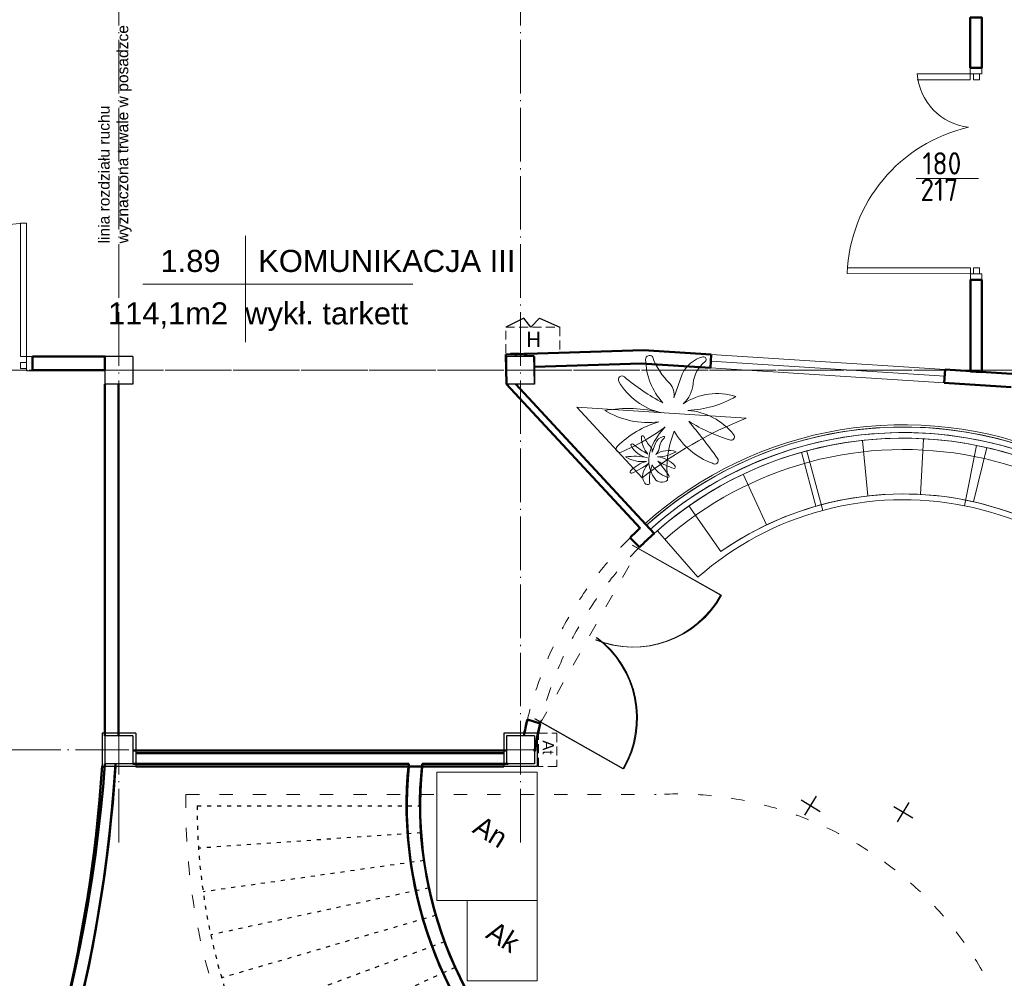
# Model space of a CAD drawing. Header units: millimetres. Extents: x -642 to 14033, y 1994 to 13520.
# Tile 21 of 72: x 5084 to 5967, y 5833 to 6692. Entities that reach past the tile are written whole.
import ezdxf

# ---------------------------------------------------------------- set-up
doc = ezdxf.new("R2010")
doc.units = ezdxf.units.MM
for name, pattern in [('ACAD_ISO03W100', [30, 12, -18]), ('ACAD_ISO04W100', [30.5, 24, -3, 0.5, -3]), ('KRESKOWA_X2', [12, 8, -4])]:
    doc.linetypes.add(name, pattern=pattern)
for name, color, linetype, lineweight in [('drzwi', 140, 'Continuous', 13), ('meble2', 200, 'Continuous', 13), ('okno widok', 8, 'Continuous', 15), ('opisy drzwi', 40, 'Continuous', 13), ('opisy pom', 3, 'Continuous', 18), ('schody', 21, 'Continuous', 25), ('symetria', 7, 'ACAD_ISO04W100', 9), ('słupy', 2, 'Continuous', 30), ('ściana', 4, 'Continuous', 50)]:
    doc.layers.add(name, color=color, linetype=linetype, lineweight=lineweight)
doc.styles.add('ISO', font='isocp.shx')
doc.styles.add('SYSTEM', font='TXT')

msp = doc.modelspace()

# ---------------------------------------------------------------- linework, layer by layer
for p, q in [((5784.56, 5992.59), (5801.7, 5982.29)), ((5784.56, 5992.59), (5801.7, 5982.29)), ((5784.56, 5992.59), (5801.7, 5982.29)), ((5787.98, 5978.87), (5798.28, 5996.01)), ((5787.98, 5978.87), (5798.28, 5996.01)), ((5787.98, 5978.87), (5798.28, 5996.01)), ((5867.6, 5986.82), (5884.75, 5976.52)), ((5867.6, 5986.82), (5884.75, 5976.52)), ((5867.6, 5986.82), (5884.75, 5976.52)), ((5871.03, 5973.1), (5881.33, 5990.24)), ((5871.03, 5973.1), (5881.33, 5990.24)), ((5871.03, 5973.1), (5881.33, 5990.24))]:
    msp.add_line(p, q)
for points in [[(5542.26, 6416.08), (5536, 6424.22), (5519.8, 6416.08)], [(5542.26, 6416.08), (5550.04, 6424.22), (5568.18, 6416.08)]]:
    msp.add_lwpolyline(points)
msp.add_point((5793.13, 5987.44))
msp.add_point((5793.13, 5987.44))
msp.add_point((5793.13, 5987.44))
msp.add_point((5793.13, 5987.44))
msp.add_point((5793.13, 5987.44))
msp.add_point((5793.13, 5987.44))
at = {"layer": 'drzwi'}
for p, q in [((5712.43, 6176.15), (5633.1, 6220.74)), ((5712.43, 6176.15), (5633.1, 6220.74)), ((5713.34, 6176.04), (5634.01, 6220.63)), ((5624.67, 6020.47), (5545.45, 6065.26)), ((5624.67, 6020.47), (5545.45, 6065.26)), ((5625.58, 6020.36), (5546.36, 6065.15))]:
    msp.add_line(p, q, dxfattribs=at)
for points in [[(5936.2, 6643.06, 0), (5936.2, 6648.44, 0), (5946.56, 6648.44, 0), (5946.56, 6643.06, 0), (5936.2, 6643.06, 0)], [(5936.2, 6643.06, 0), (5936.2, 6648.44, 0), (5946.56, 6648.44, 0), (5946.56, 6643.06, 0), (5936.2, 6643.06, 0)], [(5936.2, 6643.06, 0), (5936.2, 6637.68, 0), (5888.67, 6637.67, 0)], [(5888.67, 6643.05, 0), (5936.2, 6643.06, 0)], [(5936.2, 6643.06, 0), (5936.2, 6637.68, 0), (5888.67, 6637.67, 0)], [(5888.67, 6643.05, 0), (5936.2, 6643.06, 0)], [(5944.41, 6643.06, 0), (5944.41, 6637.68, 0), (5939.03, 6637.68, 0), (5939.03, 6643.06, 0), (5944.41, 6643.06, 0)], [(5944.41, 6643.06, 0), (5944.41, 6637.68, 0), (5939.03, 6637.68, 0), (5939.03, 6643.06, 0), (5944.41, 6643.06, 0)], [(5090.21, 6389.95, 0), (5084.79, 6389.95, 0), (5084.79, 6509.12, 0), (5090.21, 6509.12, 0), (5090.21, 6389.95, 0)], [(5936.23, 6463.85, 0), (5936.23, 6469.23, 0), (5826.78, 6469.11, 0)], [(5936.23, 6463.85, 0), (5936.23, 6469.23, 0), (5826.78, 6469.11, 0)], [(5944.44, 6463.85, 0), (5944.44, 6469.24, 0), (5939.06, 6469.23, 0), (5939.06, 6463.85, 0), (5944.44, 6463.85, 0)], [(5944.44, 6463.85, 0), (5944.44, 6469.24, 0), (5939.06, 6469.23, 0), (5939.06, 6463.85, 0), (5944.44, 6463.85, 0)], [(5825.69, 6464.2, 0), (5936.23, 6463.85, 0)], [(5825.69, 6464.2, 0), (5936.23, 6463.85, 0)], [(5936.23, 6463.85, 0), (5936.23, 6458.47, 0), (5946.6, 6458.47, 0), (5946.6, 6463.85, 0), (5936.23, 6463.85, 0)], [(5936.23, 6463.85, 0), (5936.23, 6458.47, 0), (5946.6, 6458.47, 0), (5946.6, 6463.85, 0), (5936.23, 6463.85, 0)], [(5090.21, 6376.95, 0), (5095.63, 6376.95, 0), (5095.63, 6389.95, 0), (5090.21, 6389.95, 0), (5090.21, 6376.95, 0)], [(5090.21, 6376.95, 0), (5095.63, 6376.95, 0), (5095.63, 6389.95, 0), (5090.21, 6389.95, 0), (5090.21, 6376.95, 0)], [(5090.21, 6376.95, 0), (5095.63, 6376.95, 0), (5095.63, 6389.95, 0), (5090.21, 6389.95, 0), (5090.21, 6376.95, 0)], [(5090.21, 6379.12, 0), (5084.79, 6379.12, 0), (5084.79, 6384.54, 0), (5090.21, 6384.54, 0), (5090.21, 6379.12, 0)], [(5090.21, 6379.12, 0), (5084.79, 6379.12, 0), (5084.79, 6384.54, 0), (5090.21, 6384.54, 0), (5090.21, 6379.12, 0)], [(5090.21, 6379.12, 0), (5084.79, 6379.12, 0), (5084.79, 6384.54, 0), (5090.21, 6384.54, 0), (5090.21, 6379.12, 0)]]:
    msp.add_polyline3d(points, dxfattribs=at)
for centre, radius, start, end in [((5940.37, 6646.7), 51.82, 184.04014, 263.72348), ((5940.37, 6646.7), 51.82, 184.04014, 263.72348), ((5965.79, 6458.46), 140.22, 102.80796, 177.65653), ((5965.79, 6458.46), 140.22, 102.80796, 177.65653), ((5090.21, 6389.95), 119.17, 90, 180), ((5633.61, 6219.55), 89.98, 247.98687, 331.15795), ((5633.61, 6219.55), 89.98, 247.98687, 331.15795), ((5634.52, 6219.44), 89.98, 247.98687, 331.15795), ((5547.02, 6065.98), 90, 329.63107, 53.1846), ((5547.02, 6065.98), 90, 329.63107, 53.1846), ((5547.93, 6065.87), 90, 329.63107, 53.1846)]:
    msp.add_arc(centre, radius, start, end, dxfattribs=at)
at = {"layer": 'meble2'}
for p, q in [((5642.19, 6281.09), (5583.46, 6344.39)), ((5583.46, 6344.39), (5735.19, 6334.55)), ((5642.19, 6281.09), (5583.46, 6344.39)), ((5583.46, 6344.39), (5735.19, 6334.55)), ((5642.19, 6281.09), (5583.46, 6344.39)), ((5583.46, 6344.39), (5735.19, 6334.55)), ((5844.36, 6264.89), (5839.54, 6314.66)), ((5844.36, 6264.89), (5839.54, 6314.66)), ((5891.45, 6266.26), (5894.13, 6316.19)), ((5891.45, 6266.26), (5894.13, 6316.19)), ((5930.96, 6256.13), (5941.7, 6310.07)), ((5930.96, 6256.13), (5941.7, 6310.07)), ((5797.78, 6255.68), (5784.8, 6303.97)), ((5797.78, 6255.68), (5784.8, 6303.97)), ((5804.03, 6251.98), (5789.81, 6305.11)), ((5804.03, 6251.98), (5789.81, 6305.11)), ((5939.19, 6259.62), (5951.14, 6308.18)), ((5939.19, 6259.62), (5951.14, 6308.18)), ((5753.53, 6238.93), (5732.62, 6284.35)), ((5753.53, 6238.93), (5732.62, 6284.35)), ((5712.73, 6215.15), (5684.06, 6256.11)), ((5692, 6192.14), (5655.76, 6233.51))]:
    msp.add_line(p, q, dxfattribs=at)
for points in [[(5670.34, 6352.72), (5678.07, 6374.06, -0.231701), (5696.5, 6389.47, -0.816687), (5698.53, 6385.2, 0.216168), (5687.8, 6365.66, -0.191391), (5678.96, 6347.54, -0.232219), (5726.09, 6353.87, -0.121856), (5683, 6341.55, -0.206773), (5724.06, 6319.94, -0.642861), (5721.51, 6314.84, -0.068679), (5683.82, 6331.88, -0.013969), (5709.66, 6298.53, -0.886556), (5705.01, 6294.19, -0.178331), (5670.78, 6322.91, 0.120699), (5664.85, 6279.09, -0.442169), (5653.38, 6280.38, -0.268075), (5650.47, 6308.62, -0.090224), (5662.84, 6326.66, -0.053961), (5623.27, 6304.07, -0.828721), (5619.75, 6309.25, -0.125766), (5656.92, 6331.23, -0.16732), (5608.52, 6341.47, -0.103733), (5659.32, 6339.47, -0.214272), (5621.12, 6367.52, -0.841952), (5626.14, 6371.64, 0.059821), (5660.6, 6348.38, -0.179642), (5645.18, 6387.2, -0.689719), (5651.25, 6389.67, 0.103741), (5666.82, 6365.53, -0.261729)], [(5670.34, 6352.72), (5678.07, 6374.06, -0.231701), (5696.5, 6389.47, -0.816687), (5698.53, 6385.2, 0.216168), (5687.8, 6365.66, -0.191391), (5678.96, 6347.54, -0.232219), (5726.09, 6353.87, -0.121856), (5683, 6341.55, -0.206773), (5724.06, 6319.94, -0.642861), (5721.51, 6314.84, -0.068679), (5683.82, 6331.88, -0.013969), (5709.66, 6298.53, -0.886556), (5705.01, 6294.19, -0.178331), (5670.78, 6322.91, 0.120699), (5664.85, 6279.09, -0.442169), (5653.38, 6280.38, -0.268075), (5650.47, 6308.62, -0.090224), (5662.84, 6326.66, -0.053961), (5623.27, 6304.07, -0.828721), (5619.75, 6309.25, -0.125766), (5656.92, 6331.23, -0.16732), (5608.52, 6341.47, -0.103733), (5659.32, 6339.47, -0.214272), (5621.12, 6367.52, -0.841952), (5626.14, 6371.64, 0.059821), (5660.6, 6348.38, -0.179642), (5645.18, 6387.2, -0.689719), (5651.25, 6389.67, 0.103741), (5666.82, 6365.53, -0.261729)], [(5670.34, 6352.72), (5678.07, 6374.06, -0.231701), (5696.5, 6389.47, -0.816687), (5698.53, 6385.2, 0.216168), (5687.8, 6365.66, -0.191391), (5678.96, 6347.54, -0.232219), (5726.09, 6353.87, -0.121856), (5683, 6341.55, -0.206773), (5724.06, 6319.94, -0.642861), (5721.51, 6314.84, -0.068679), (5683.82, 6331.88, -0.013969), (5709.66, 6298.53, -0.886556), (5705.01, 6294.19, -0.178331), (5670.78, 6322.91, 0.120699), (5664.85, 6279.09, -0.442169), (5653.38, 6280.38, -0.268075), (5650.47, 6308.62, -0.090224), (5662.84, 6326.66, -0.053961), (5623.27, 6304.07, -0.828721), (5619.75, 6309.25, -0.125766), (5656.92, 6331.23, -0.16732), (5608.52, 6341.47, -0.103733), (5659.32, 6339.47, -0.214272), (5621.12, 6367.52, -0.841952), (5626.14, 6371.64, 0.059821), (5660.6, 6348.38, -0.179642), (5645.18, 6387.2, -0.689719), (5651.25, 6389.67, 0.103741), (5666.82, 6365.53, -0.261729)], [(5651.02, 6304.11), (5653.99, 6312.31, -0.231701), (5661.07, 6318.23, -0.816687), (5661.84, 6316.59, 0.216168), (5657.73, 6309.08, -0.191391), (5654.33, 6302.13, -0.232219), (5672.43, 6304.55, -0.121856), (5655.88, 6299.82, -0.206773), (5671.65, 6291.53, -0.642861), (5670.67, 6289.57, -0.068679), (5656.2, 6296.11, -0.013969), (5666.12, 6283.3, -0.886556), (5664.34, 6281.64, -0.178331), (5651.19, 6292.67, 0.120699), (5648.91, 6275.84, -0.442169), (5644.51, 6276.33, -0.268075), (5643.39, 6287.18, -0.090224), (5648.14, 6294.11, -0.053961), (5632.95, 6285.43, -0.828721), (5631.59, 6287.42, -0.125766), (5645.87, 6295.86, -0.16732), (5627.28, 6299.79, -0.103733), (5646.79, 6299.03, -0.214272), (5632.12, 6309.8, -0.841952), (5634.05, 6311.38, 0.059821), (5647.28, 6302.45, -0.179642), (5641.36, 6317.35, -0.689719), (5643.69, 6318.3, 0.103741), (5649.67, 6309.03, -0.261729)], [(5651.02, 6304.11), (5653.99, 6312.31, -0.231701), (5661.07, 6318.23, -0.816687), (5661.84, 6316.59, 0.216168), (5657.73, 6309.08, -0.191391), (5654.33, 6302.13, -0.232219), (5672.43, 6304.55, -0.121856), (5655.88, 6299.82, -0.206773), (5671.65, 6291.53, -0.642861), (5670.67, 6289.57, -0.068679), (5656.2, 6296.11, -0.013969), (5666.12, 6283.3, -0.886556), (5664.34, 6281.64, -0.178331), (5651.19, 6292.67, 0.120699), (5648.91, 6275.84, -0.442169), (5644.51, 6276.33, -0.268075), (5643.39, 6287.18, -0.090224), (5648.14, 6294.11, -0.053961), (5632.95, 6285.43, -0.828721), (5631.59, 6287.42, -0.125766), (5645.87, 6295.86, -0.16732), (5627.28, 6299.79, -0.103733), (5646.79, 6299.03, -0.214272), (5632.12, 6309.8, -0.841952), (5634.05, 6311.38, 0.059821), (5647.28, 6302.45, -0.179642), (5641.36, 6317.35, -0.689719), (5643.69, 6318.3, 0.103741), (5649.67, 6309.03, -0.261729)], [(5651.02, 6304.11), (5653.99, 6312.31, -0.231701), (5661.07, 6318.23, -0.816687), (5661.84, 6316.59, 0.216168), (5657.73, 6309.08, -0.191391), (5654.33, 6302.13, -0.232219), (5672.43, 6304.55, -0.121856), (5655.88, 6299.82, -0.206773), (5671.65, 6291.53, -0.642861), (5670.67, 6289.57, -0.068679), (5656.2, 6296.11, -0.013969), (5666.12, 6283.3, -0.886556), (5664.34, 6281.64, -0.178331), (5651.19, 6292.67, 0.120699), (5648.91, 6275.84, -0.442169), (5644.51, 6276.33, -0.268075), (5643.39, 6287.18, -0.090224), (5648.14, 6294.11, -0.053961), (5632.95, 6285.43, -0.828721), (5631.59, 6287.42, -0.125766), (5645.87, 6295.86, -0.16732), (5627.28, 6299.79, -0.103733), (5646.79, 6299.03, -0.214272), (5632.12, 6309.8, -0.841952), (5634.05, 6311.38, 0.059821), (5647.28, 6302.45, -0.179642), (5641.36, 6317.35, -0.689719), (5643.69, 6318.3, 0.103741), (5649.67, 6309.03, -0.261729)]]:
    msp.add_lwpolyline(points, format="xyb", close=True, dxfattribs=at)
for points in [[(5458.13, 6017.44), (5548.13, 6017.44), (5548.13, 5902.44), (5458.13, 5902.44)], [(5548.13, 5902.44), (5548.13, 5830.44), (5485.13, 5830.44), (5485.13, 5902.44)]]:
    msp.add_lwpolyline(points, close=True, dxfattribs=at)
for centre, radius, start, end in [((5876.18, 5981.67), 380, 111.77873, 128.00704), ((5876.18, 5981.67), 380, 111.77873, 128.00704), ((5876.18, 5981.67), 380, 111.77873, 128.00704), ((5876.18, 5981.67), 347, 1.9786, 131.87404), ((5876.18, 5981.67), 345, 45.83503, 131.85417), ((5876.18, 5981.67), 345, 0.04856, 131.85417), ((5876.18, 5981.67), 340, 45.01087, 131.83948), ((5876.18, 5981.67), 340, 0.04879, 131.83948), ((5876.18, 5981.67), 335, 0.04879, 131.83948), ((5876.18, 5981.67), 335, 44.14952, 131.82435), ((5876.18, 5981.67), 335, 0.04903, 131.82435), ((5876.4, 5981.5), 325, 78.76137, 104.98066), ((5876.5, 5981.52), 325, 104.99873, 131.21802), ((5876.3, 5981.52), 325, 52.52401, 78.7433), ((5876.18, 5981.67), 285, 32.49845, 124.99319), ((5876.18, 5981.67), 285, 0.05188, 124.99319), ((5876.4, 5981.5), 280, 78.76434, 104.98066), ((5876.5, 5981.52), 280, 105.0017, 131.21802), ((5876.3, 5981.52), 280, 52.52698, 78.7433)]:
    msp.add_arc(centre, radius, start, end, dxfattribs=at)
at = {"layer": 'okno widok', "linetype": 'ACAD_ISO03W100'}
msp.add_line((5233.22, 5997.44), (5654.61, 5997.44), dxfattribs=at)
for centre, radius, start, end in [((5793.13, 5987.44), 560, 178.97681, 244.79547), ((5672.54, 5681.18), 316.77, 24.5877, 93.29772)]:
    msp.add_arc(centre, radius, start, end, dxfattribs=at)
at = {"layer": 'opisy drzwi'}
msp.add_line((5943.56, 6549.16), (5887.56, 6549.16), dxfattribs=at)
at = {"layer": 'opisy drzwi', "ltscale": 0.5}
for p, q in [((5704.08, 6391.5), (5913.66, 6378.09)), ((5704.08, 6391.5), (5913.66, 6378.09)), ((5704.08, 6391.5), (5913.66, 6378.09)), ((5703.7, 6385.63), (5913.27, 6372.1)), ((5703.7, 6385.63), (5913.27, 6372.1)), ((5703.7, 6385.63), (5913.27, 6372.1)), ((5703.31, 6379.53), (5912.88, 6366.11)), ((5703.31, 6379.53), (5912.88, 6366.11)), ((5703.31, 6379.53), (5912.88, 6366.11))]:
    msp.add_line(p, q, dxfattribs=at)
at = {"layer": 'opisy drzwi', "linetype": 'ACAD_ISO03W100'}
msp.add_line((5550.74, 6061.15), (5639.7, 6218.95), dxfattribs=at)
msp.add_line((5550.74, 6061.15), (5639.7, 6218.95), dxfattribs=at)
for centre, radius, start, end in [((5876.18, 5981.67), 347, 134.90342, 166.16474), ((5876.18, 5981.67), 347, 134.90342, 166.16474), ((5876.18, 5981.67), 347, 134.90342, 166.16474), ((5876.03, 5981.75), 334.84, 134.89504, 166.2826), ((5876.03, 5981.75), 334.84, 134.89504, 166.2826), ((5876.03, 5981.75), 334.84, 134.89504, 166.2826)]:
    msp.add_arc(centre, radius, start, end, dxfattribs=at)
at = {"layer": 'opisy pom'}
for p, q in [((5286.45, 6497.95), (5286.45, 6402.55)), ((5194.45, 6454.55), (5436.49, 6454.55))]:
    msp.add_line(p, q, dxfattribs=at)
at = {"layer": 'opisy pom', "linetype": 'KRESKOWA_X2'}
for points in [[(5568.18, 6416.08), (5568.18, 6392.9), (5519.8, 6392.9), (5519.8, 6416.08)], [(5565.5, 6022.44), (5549.13, 6022.44), (5549.13, 6052.44), (5565.5, 6052.44)]]:
    msp.add_lwpolyline(points, close=True, dxfattribs=at)
at = {"layer": 'schody', "linetype": 'ACAD_ISO03W100', "ltscale": 0.3}
for p, q in [((5243.13, 5987.44), (5443.14, 5987.44)), ((5443.97, 5963.19), (5244.45, 5949.34)), ((5446.59, 5938.3), (5248.57, 5910.22)), ((5450.97, 5913.78), (5255.44, 5871.69)), ((5457.18, 5889.26), (5265.21, 5833.16)), ((5465.05, 5865.5), (5277.58, 5795.82)), ((5474.56, 5842.48), (5292.52, 5759.65))]:
    msp.add_line(p, q, dxfattribs=at)
for radius, end in [(550, 241.4201), (350, 229.01155)]:
    msp.add_arc((5793.13, 5987.44), radius, 180, end, dxfattribs=at)
at = {"layer": 'symetria', "linetype": 'ACAD_ISO04W100', "ltscale": 2}
for p, q in [((5173.13, 5954.44), (5173.13, 10824.44)), ((5533.13, 5954.44), (5533.13, 10824.44)), ((5173.13, 5954.44), (5173.13, 7165.33)), ((5533.13, 5954.44), (5533.13, 7165.33)), ((5173.13, 5954.44), (5173.13, 6852.44)), ((5533.13, 5954.44), (5533.13, 6852.44)), ((6116.55, 6377.44), (4648.13, 6377.44)), ((6311.11, 6377.44), (5035.67, 6377.44)), ((6311.11, 6377.44), (5035.67, 6377.44)), ((5548.13, 6037.44), (4648.13, 6037.44)), ((5548.13, 6037.44), (5035.67, 6037.44)), ((5548.13, 6037.44), (5035.67, 6037.44))]:
    msp.add_line(p, q, dxfattribs=at)
at = {"layer": 'słupy'}
for p, q in [((5160.63, 6389.94), (5160.63, 6364.94)), ((5185.63, 6389.94), (5160.63, 6389.94)), ((5185.63, 6389.94), (5160.63, 6389.94)), ((5160.63, 6389.94), (5160.63, 6364.94)), ((5160.63, 6389.94), (5160.63, 6364.94)), ((5185.63, 6389.94), (5160.63, 6389.94)), ((5160.63, 6389.94), (5160.63, 6364.94)), ((5185.63, 6389.94), (5160.63, 6389.94)), ((5185.63, 6389.94), (5185.63, 6364.94)), ((5185.63, 6389.94), (5185.63, 6364.94)), ((5185.63, 6389.94), (5185.63, 6364.94)), ((5185.63, 6389.94), (5185.63, 6364.94)), ((5545.63, 6389.94), (5520.63, 6389.94)), ((5520.63, 6389.94), (5520.63, 6364.94)), ((5545.63, 6389.94), (5520.63, 6389.94)), ((5520.63, 6389.94), (5520.63, 6364.94)), ((5545.63, 6389.94), (5545.63, 6364.94)), ((5545.63, 6389.94), (5545.63, 6364.94)), ((5185.63, 6364.94), (5160.63, 6364.94)), ((5185.63, 6364.94), (5160.63, 6364.94)), ((5185.63, 6364.94), (5160.63, 6364.94)), ((5185.63, 6364.94), (5160.63, 6364.94)), ((5545.63, 6364.94), (5520.63, 6364.94)), ((5545.63, 6364.94), (5520.63, 6364.94)), ((5158.13, 6052.44), (5158.13, 6022.44)), ((5188.13, 6052.44), (5158.13, 6052.44)), ((5158.13, 6052.44), (5158.13, 6022.44)), ((5188.13, 6052.44), (5158.13, 6052.44)), ((5185.63, 6049.94), (5160.63, 6049.94)), ((5160.63, 6049.94), (5160.63, 6024.94)), ((5185.63, 6049.94), (5185.63, 6024.94)), ((5188.13, 6052.44), (5188.13, 6022.44)), ((5188.13, 6052.44), (5188.13, 6022.44)), ((5518.13, 6052.44), (5518.13, 6022.44)), ((5548.13, 6052.44), (5518.13, 6052.44)), ((5548.13, 6052.44), (5518.13, 6052.44)), ((5518.13, 6052.44), (5518.13, 6022.44)), ((5545.63, 6049.94), (5520.63, 6049.94)), ((5520.63, 6049.94), (5520.63, 6024.94)), ((5545.63, 6049.94), (5545.63, 6024.94)), ((5548.13, 6052.44), (5548.13, 6022.44)), ((5548.13, 6052.44), (5548.13, 6022.44)), ((5188.13, 6022.44), (5158.13, 6022.44)), ((5188.13, 6022.44), (5158.13, 6022.44)), ((5185.63, 6024.94), (5160.63, 6024.94)), ((5548.13, 6022.44), (5518.13, 6022.44)), ((5548.13, 6022.44), (5518.13, 6022.44)), ((5545.63, 6024.94), (5520.63, 6024.94))]:
    msp.add_line(p, q, dxfattribs=at)
msp.add_lwpolyline([(5520.63, 6364.94), (5545.62, 6365.71), (5544.85, 6390.7), (5519.86, 6389.93)], close=True, dxfattribs=at)
at = {"layer": 'ściana'}
for p, q in [((5519.8, 6391.67), (5643.32, 6395.46)), ((5519.8, 6391.67), (5643.32, 6395.46)), ((5519.8, 6391.67), (5643.32, 6395.46)), ((5520.63, 6364.94), (5519.8, 6391.67)), ((5704.08, 6391.5), (5643.32, 6395.46)), ((5704.08, 6391.5), (5643.32, 6395.46)), ((5704.08, 6391.5), (5643.32, 6395.46)), ((5703.31, 6379.53), (5704.08, 6391.5)), ((5703.31, 6379.53), (5704.08, 6391.5)), ((5703.31, 6379.53), (5704.08, 6391.5)), ((5545.63, 6380.54), (5641.22, 6383.58)), ((5545.63, 6380.54), (5641.22, 6383.58)), ((5545.63, 6380.54), (5641.22, 6383.58)), ((5703.3, 6379.53), (5641.22, 6383.58)), ((5703.3, 6379.53), (5641.22, 6383.58)), ((5703.3, 6379.53), (5641.22, 6383.58)), ((5912.88, 6366.11), (5913.66, 6378.09)), ((5912.88, 6366.11), (5913.66, 6378.09)), ((5912.88, 6366.11), (5913.66, 6378.09)), ((5913.66, 6378.09), (5973.53, 6374.2)), ((5913.66, 6378.09), (5973.53, 6374.2)), ((5913.66, 6378.09), (5973.53, 6374.2)), ((5160.63, 6364.94), (5160.63, 6049.94)), ((5160.63, 6364.94), (5160.63, 6052.44)), ((5160.63, 6364.94), (5160.63, 6052.44)), ((5172.63, 6364.94), (5172.63, 6049.94)), ((5172.63, 6364.94), (5172.63, 6052.44)), ((5172.63, 6364.94), (5172.63, 6052.44)), ((5640.19, 6236.07), (5520.63, 6364.94)), ((5640.19, 6236.07), (5520.63, 6364.94)), ((5640.19, 6236.07), (5520.63, 6364.94)), ((5652.78, 6231.31), (5528.81, 6364.94)), ((5652.78, 6231.31), (5528.81, 6364.94)), ((5652.78, 6231.31), (5528.81, 6364.94)), ((5912.88, 6366.11), (5972.76, 6362.23)), ((5912.88, 6366.11), (5972.76, 6362.23)), ((5912.88, 6366.11), (5972.76, 6362.23)), ((5639.7, 6218.95), (5631.22, 6227.45)), ((5639.7, 6218.95), (5631.22, 6227.45)), ((5639.7, 6218.95), (5631.22, 6227.45)), ((5550.74, 6061.15), (5539.24, 6064.65)), ((5550.74, 6061.15), (5539.24, 6064.65)), ((5550.74, 6061.15), (5539.24, 6064.65)), ((5185.63, 6036.89), (5520.63, 6036.89)), ((5188.13, 6034.44), (5518.13, 6034.44)), ((5188.13, 6034.44), (5518.13, 6034.44)), ((5185.63, 6024.94), (5432.82, 6024.89)), ((5188.13, 6022.44), (5432.82, 6022.44)), ((5188.13, 6022.44), (5518.13, 6022.44)), ((5444.88, 6024.94), (5521.89, 6024.94)), ((5444.88, 6022.44), (5518.13, 6022.44))]:
    msp.add_line(p, q, dxfattribs=at)
for points in [[(5936.2, 6648.44), (5946.56, 6648.44), (5946.56, 6693.44), (5936.16, 6693.44)], [(5936.2, 6648.44), (5946.56, 6648.44), (5946.56, 6693.44), (5936.16, 6693.44)], [(5946.6, 6458.47), (5936.23, 6458.47), (5936.3, 6376.51), (5946.55, 6375.84)], [(5946.6, 6458.47), (5936.23, 6458.47), (5936.3, 6376.51), (5946.55, 6375.84)]]:
    msp.add_lwpolyline(points, close=True, dxfattribs=at)
at = {"layer": 'ściana', "ltscale": 0.5}
msp.add_lwpolyline([(5095.63, 6389.94), (5095.63, 6377.44), (5160.63, 6377.44), (5160.63, 6389.94)], close=True, dxfattribs=at)
msp.add_lwpolyline([(5095.63, 6389.94), (5095.63, 6377.44), (5160.63, 6377.44), (5160.63, 6389.94)], close=True, dxfattribs=at)
msp.add_lwpolyline([(5095.63, 6389.94), (5095.63, 6377.44), (5160.63, 6377.44), (5160.63, 6389.94)], close=True, dxfattribs=at)
at = {"layer": 'ściana'}
for centre, radius, start, end in [((5876.18, 5981.67), 347, 132.85059, 134.90342), ((5876.18, 5981.67), 347, 132.85059, 134.90342), ((5876.18, 5981.67), 347, 132.85059, 134.90342), ((5876.18, 5981.67), 335, 131.82435, 134.90342), ((5876.18, 5981.67), 335, 131.82435, 134.90342), ((5876.18, 5981.67), 335, 131.82435, 134.90342), ((5876.18, 5981.67), 347, 166.16474, 168.65404), ((5876.18, 5981.67), 347, 166.16474, 168.2327), ((5876.18, 5981.67), 347, 166.16474, 168.2327), ((5876.18, 5981.67), 335, 166.2752, 170.65042), ((5876.18, 5981.67), 335, 166.2752, 168.30848), ((5876.18, 5981.67), 335, 166.2752, 168.30848), ((3822.5, 6125.17), 1341.87, 327.74607, 355.71622), ((3860.31, 6107.31), 1312.38, 327.52265, 356.4013), ((3858.03, 6108.39), 1302.88, 334.6719, 356.25391), ((3858.03, 6108.39), 1314.88, 333.58867, 356.25391), ((5794.03, 5988.08), 363.08, 174.18097, 229.04307), ((5793.13, 5987.44), 362, 174.45169, 229.08451), ((5793.13, 5987.44), 362, 174.45169, 229.08451), ((5794, 5988.09), 351.06, 173.97525, 231.00569), ((5793.13, 5987.44), 350, 174.26083, 231.04932), ((5793.13, 5987.44), 350, 174.26083, 231.04932)]:
    msp.add_arc(centre, radius, start, end, dxfattribs=at)

# ---------------------------------------------------------------- texts
at = {"layer": 'opisy drzwi', "style": 'ISO'}
for s, p in [('180', (5893.32, 6552.79)), ('217', (5891.46, 6529.12))]:
    msp.add_text(s, height=20, dxfattribs=at).set_placement(p)
at = {"layer": 'opisy pom', "attachment_point": 1, "style": 'SYSTEM'}
for s, insert, char_height, rotation in [('{\\fArial|b0|i0|c238|p34;linia rozdziału ruchu \\Pwyznaczona trwale w posadzce}', (5154.8, 6491.08), 10, 90), ('{\\fArial|b0|i0|c238|p34;linia rozdziału ruchu \\Pwyznaczona trwale w posadzce}', (5154.8, 6491.08), 10, 90), ('At', (5562.94, 6045.9), 10, 270), ('An', (5498.39, 5979.42), 18, 328.45563), ('Ak', (5510.37, 5885.02), 18, 328)]:
    msp.add_mtext(s, dxfattribs=dict(at, insert=insert, char_height=char_height, rotation=rotation))
for s, insert, char_height in [('{\\fArial|b0|i0|c238|p34;1.89}', (5210.39, 6485.34), 19.8), ('{\\fArial|b0|i0|c238|p34;KOMUNIKACJA III}', (5298, 6485.34), 19.8), ('{\\fArial|b0|i0|c238|p34;114,1m2  wykł. tarkett}', (5163.34, 6438.36), 19.8), ('H', (5538.35, 6411.94), 13.5)]:
    msp.add_mtext(s, dxfattribs=dict(at, insert=insert, char_height=char_height))

doc.saveas('drawing.dxf')
